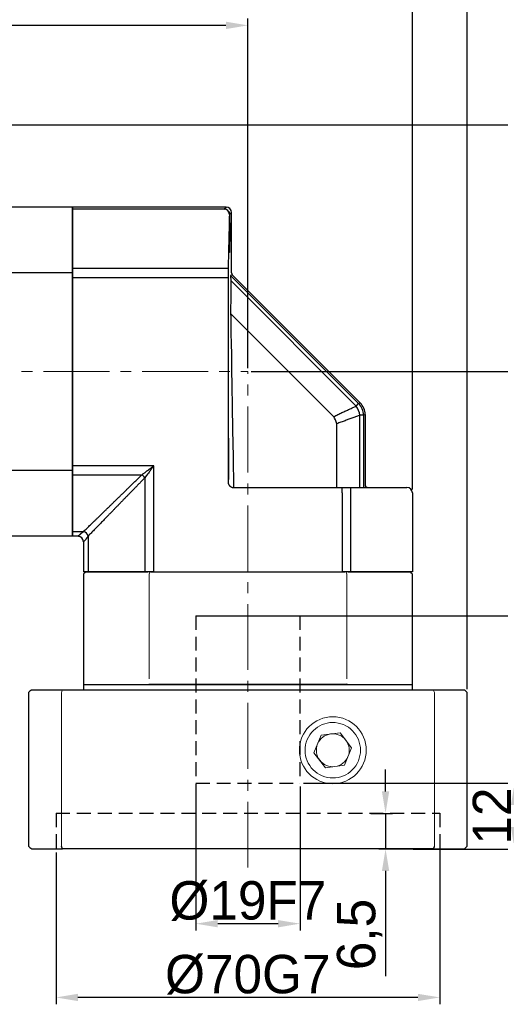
# Model space of a CAD drawing. Header units: millimetres. Extents: x 6034 to 6683, y -894 to -437.
# Tile 5 of 9: x 6378 to 6466, y -721 to -542. Entities that reach past the tile are written whole.
import ezdxf

# ---------------------------------------------------------------- set-up
doc = ezdxf.new("R2010")
doc.units = ezdxf.units.MM
doc.header["$PDSIZE"] = -5
doc.linetypes.add('DASHED', pattern=[19.05, 12.7, -6.35])
doc.linetypes.add('点画线', pattern=[18, 12, -2, 2, -2])
doc.layers.get('0').update_dxf_attribs({"lineweight": 18})
doc.layers.get('Defpoints').update_dxf_attribs({"lineweight": 18})
for name, color, linetype, lineweight in [('4虚线层', 6, 'DASHED', 35), ('7中心线层', 7, '点画线', 18), ('尺寸线', 7, 'Continuous', 25), ('尺寸线层', 3, 'Continuous', 18), ('标注线', 7, 'Continuous', 18), ('粗实线', 7, 'Continuous', 40)]:
    doc.layers.add(name, color=color, linetype=linetype, lineweight=lineweight)
doc.styles.add('工程字', font='txt')
doc.dimstyles.new('ISO-25', dxfattribs={"dimtxt": 7, "dimasz": 4, "dimexe": 1.25, "dimexo": 0.625, "dimtad": 1, "dimtxsty": '工程字', "dimcen": 2, "dimdle": 8, "dimadec": 0, "dimazin": 0, "dimtfac": 1, "dimtmove": 0, "dimatfit": 3, "dimfxl": 1, "dimarcsym": 0})

# ---------------------------------------------------------------- blocks, each defined once
blk = doc.blocks.new('*D15')
at = {"layer": 'Defpoints', "color": 0}
for p in [(6241.35, -529.71), (6241.35, -595.47), (6449.85, -628.08)]:
    blk.add_point(p, dxfattribs=at)
at = {"layer": '尺寸线层', "color": 0, "lineweight": -2}
for p, q in [((6241.35, -594.84), (6241.35, -528.46)), ((6449.85, -627.46), (6449.85, -528.46)), ((6445.85, -529.71), (6245.35, -529.71))]:
    blk.add_line(p, q, dxfattribs=at)
at = {"layer": '尺寸线层', "color": 0}
for points in [[(6245.35, -529.05), (6245.35, -530.38), (6241.35, -529.71)], [(6445.85, -530.38), (6445.85, -529.05), (6449.85, -529.71)]]:
    blk.add_solid(points, dxfattribs=at)
at = {"layer": '尺寸线层', "color": 0, "insert": (6345.6, -525), "char_height": 7, "attachment_point": 5, "style": '工程字'}
blk.add_mtext('208,5', dxfattribs=at)
blk = doc.blocks.new('*D16')
at = {"layer": 'Defpoints', "color": 0}
for p in [(6289.35, -542.86), (6289.35, -561.47), (6419.85, -605.97)]:
    blk.add_point(p, dxfattribs=at)
at = {"layer": '尺寸线层', "color": 0, "lineweight": -2}
for p, q in [((6289.35, -560.84), (6289.35, -541.61)), ((6419.85, -605.34), (6419.85, -541.61)), ((6415.85, -542.86), (6293.35, -542.86))]:
    blk.add_line(p, q, dxfattribs=at)
at = {"layer": '尺寸线层', "color": 0}
for points in [[(6293.35, -542.2), (6293.35, -543.53), (6289.35, -542.86)], [(6415.85, -543.53), (6415.85, -542.2), (6419.85, -542.86)]]:
    blk.add_solid(points, dxfattribs=at)
at = {"layer": '尺寸线层', "color": 0, "insert": (6354.6, -538.15), "char_height": 7, "attachment_point": 5, "style": '工程字'}
blk.add_mtext('130,5', dxfattribs=at)
blk = doc.blocks.new('*D17')
at = {"layer": 'Defpoints', "color": 0}
for p in [(6419.85, -605.97), (6459.35, -692.97), (6490.02, -692.97)]:
    blk.add_point(p, dxfattribs=at)
at = {"layer": '尺寸线层', "color": 0, "lineweight": -2}
for p, q in [((6420.47, -605.97), (6491.27, -605.97)), ((6490.02, -609.97), (6490.02, -688.97)), ((6459.97, -692.97), (6491.27, -692.97))]:
    blk.add_line(p, q, dxfattribs=at)
at = {"layer": '尺寸线层', "color": 0}
for points in [[(6490.69, -609.97), (6489.35, -609.97), (6490.02, -605.97)], [(6489.35, -688.97), (6490.69, -688.97), (6490.02, -692.97)]]:
    blk.add_solid(points, dxfattribs=at)
at = {"layer": '尺寸线层', "color": 0, "insert": (6485.89, -649.47), "char_height": 7, "attachment_point": 5, "rotation": 90, "style": '工程字'}
blk.add_mtext('87', dxfattribs=at)
blk = doc.blocks.new('*D18')
at = {"layer": 'Defpoints', "color": 0}
for p in [(6353.35, -560.97), (6459.35, -692.97), (6502.37, -692.97)]:
    blk.add_point(p, dxfattribs=at)
at = {"layer": '尺寸线层', "color": 0, "lineweight": -2}
for p, q in [((6353.97, -560.97), (6503.62, -560.97)), ((6502.37, -564.97), (6502.37, -688.97)), ((6459.97, -692.97), (6503.62, -692.97))]:
    blk.add_line(p, q, dxfattribs=at)
at = {"layer": '尺寸线层', "color": 0}
for points in [[(6503.04, -564.97), (6501.71, -564.97), (6502.37, -560.97)], [(6501.71, -688.97), (6503.04, -688.97), (6502.37, -692.97)]]:
    blk.add_solid(points, dxfattribs=at)
at = {"layer": '尺寸线层', "color": 0, "insert": (6498.25, -626.97), "char_height": 7, "attachment_point": 5, "rotation": 90, "style": '工程字'}
blk.add_mtext('132', dxfattribs=at)
blk = doc.blocks.new('*D19')
at = {"layer": 'Defpoints', "color": 0}
for p in [(6426.85, -650.47), (6459.35, -692.97), (6479.29, -692.97)]:
    blk.add_point(p, dxfattribs=at)
at = {"layer": '尺寸线层', "color": 0, "lineweight": -2}
for p, q in [((6427.47, -650.47), (6480.54, -650.47)), ((6479.29, -654.47), (6479.29, -688.97)), ((6459.97, -692.97), (6480.54, -692.97))]:
    blk.add_line(p, q, dxfattribs=at)
at = {"layer": '尺寸线层', "color": 0}
for points in [[(6479.96, -654.47), (6478.62, -654.47), (6479.29, -650.47)], [(6478.62, -688.97), (6479.96, -688.97), (6479.29, -692.97)]]:
    blk.add_solid(points, dxfattribs=at)
at = {"layer": '尺寸线层', "color": 0, "insert": (6474.58, -671.72), "char_height": 7, "attachment_point": 5, "rotation": 90, "style": '工程字'}
blk.add_mtext('42,5', dxfattribs=at)
blk = doc.blocks.new('*D36')
at = {"layer": 'Defpoints', "color": 0}
for p in [(6454.85, -692.47), (6384.85, -692.97), (6384.85, -720.02)]:
    blk.add_point(p, dxfattribs=at)
at = {"layer": '尺寸线层', "color": 0, "lineweight": -2}
for p, q in [((6384.85, -693.59), (6384.85, -721.27)), ((6454.85, -693.09), (6454.85, -721.27)), ((6450.85, -720.02), (6388.85, -720.02))]:
    blk.add_line(p, q, dxfattribs=at)
at = {"layer": '尺寸线层', "color": 0}
for points in [[(6388.85, -719.36), (6388.85, -720.69), (6384.85, -720.02)], [(6450.85, -720.69), (6450.85, -719.36), (6454.85, -720.02)]]:
    blk.add_solid(points, dxfattribs=at)
at = {"layer": '尺寸线层', "color": 0, "insert": (6419.83, -715.9), "char_height": 7, "attachment_point": 5, "style": '工程字'}
blk.add_mtext('%%C70G7', dxfattribs=at)
blk = doc.blocks.new('*D37')
at = {"layer": 'Defpoints', "color": 0}
for p in [(6410.35, -680.47), (6429.35, -680.97), (6410.35, -706.58)]:
    blk.add_point(p, dxfattribs=at)
at = {"layer": '尺寸线层', "color": 0, "lineweight": -2}
for p, q in [((6410.35, -681.09), (6410.35, -707.83)), ((6429.35, -681.59), (6429.35, -707.83)), ((6425.35, -706.58), (6414.35, -706.58))]:
    blk.add_line(p, q, dxfattribs=at)
at = {"layer": '尺寸线层', "color": 0}
for points in [[(6414.35, -705.92), (6414.35, -707.25), (6410.35, -706.58)], [(6425.35, -707.25), (6425.35, -705.92), (6429.35, -706.58)]]:
    blk.add_solid(points, dxfattribs=at)
at = {"layer": '尺寸线层', "color": 0, "insert": (6419.85, -702.46), "char_height": 7, "attachment_point": 5, "style": '工程字'}
blk.add_mtext('%%C19F7', dxfattribs=at)
blk = doc.blocks.new('*D38')
at = {"layer": 'Defpoints', "color": 0}
for p in [(6429.38, -680.97), (6449.38, -692.97), (6468.49, -692.97)]:
    blk.add_point(p, dxfattribs=at)
at = {"layer": '尺寸线层', "color": 0, "lineweight": -2}
for p, q in [((6430, -680.97), (6469.74, -680.97)), ((6468.49, -684.97), (6468.49, -688.97)), ((6450, -692.97), (6469.74, -692.97))]:
    blk.add_line(p, q, dxfattribs=at)
at = {"layer": '尺寸线层', "color": 0}
for points in [[(6469.15, -684.97), (6467.82, -684.97), (6468.49, -680.97)], [(6467.82, -688.97), (6469.15, -688.97), (6468.49, -692.97)]]:
    blk.add_solid(points, dxfattribs=at)
at = {"layer": '尺寸线层', "color": 0, "insert": (6464.36, -686.97), "char_height": 7, "attachment_point": 5, "rotation": 90, "style": '工程字'}
blk.add_mtext('12', dxfattribs=at)
blk = doc.blocks.new('*D39')
at = {"layer": 'Defpoints', "color": 0}
for p in [(6441.61, -686.47), (6444.95, -692.97), (6454.9, -692.97)]:
    blk.add_point(p, dxfattribs=at)
at = {"layer": '尺寸线层', "color": 0, "lineweight": -2}
for p, q in [((6444.95, -682.47), (6444.95, -678.47)), ((6442.24, -686.47), (6446.2, -686.47)), ((6444.95, -686.47), (6444.95, -692.97)), ((6454.27, -692.97), (6443.7, -692.97)), ((6444.95, -696.97), (6444.95, -716.14))]:
    blk.add_line(p, q, dxfattribs=at)
at = {"layer": '尺寸线层', "color": 0}
for points in [[(6444.29, -682.47), (6445.62, -682.47), (6444.95, -686.47)], [(6445.62, -696.97), (6444.29, -696.97), (6444.95, -692.97)]]:
    blk.add_solid(points, dxfattribs=at)
at = {"layer": '尺寸线层', "color": 0, "insert": (6440.24, -708.55), "char_height": 7, "attachment_point": 5, "rotation": 90, "style": '工程字'}
blk.add_mtext('6,5', dxfattribs=at)
blk = doc.blocks.new('*D46')
at = {"layer": 'Defpoints', "color": 0}
for p in [(6241.35, -517.1), (6241.35, -595.97), (6459.85, -664.47)]:
    blk.add_point(p, dxfattribs=at)
at = {"layer": '尺寸线层', "color": 0, "lineweight": -2}
for p, q in [((6241.35, -595.34), (6241.35, -515.85)), ((6459.85, -663.84), (6459.85, -515.85)), ((6455.85, -517.1), (6245.35, -517.1))]:
    blk.add_line(p, q, dxfattribs=at)
at = {"layer": '尺寸线层', "color": 0}
for points in [[(6245.35, -516.44), (6245.35, -517.77), (6241.35, -517.1)], [(6455.85, -517.77), (6455.85, -516.44), (6459.85, -517.1)]]:
    blk.add_solid(points, dxfattribs=at)
at = {"layer": '尺寸线层', "color": 0, "insert": (6350.6, -512.39), "char_height": 7, "attachment_point": 5, "style": '工程字'}
blk.add_mtext('218,5', dxfattribs=at)
blk = doc.blocks.new('新直角')
at = {"color": 7, "linetype": 'Continuous', "lineweight": 30}
for p, q in [((13.18, 47.18), (-14.82, 47.18)), ((-14.82, 46.81), (-14.82, 47.18)), ((-14.82, 46.3), (-14.82, 46.81)), ((-14.82, 35.96), (-14.82, 46.3)), ((14.18, 35.19), (14.18, 46.18)), ((-14.82, 34.35), (-14.82, 35.96)), ((-14.82, 0), (-14.82, 34.35)), ((14.32, 34.83), (37.67, 11.48)), ((38.55, 9.36), (38.55, -3.44)), ((-14.82, -1.61), (-14.82, 0)), ((-14.82, -11.95), (-14.82, -1.61)), ((39.05, -3.94), (45.81, -3.94)), ((45.81, -3.94), (46.18, -3.94)), ((47.18, -4.94), (47.18, -19.32)), ((-14.82, -12.45), (-14.82, -11.95)), ((-14.82, -12.83), (-14.82, -12.45)), ((-13.83, -12.83), (-14.82, -12.83)), ((-12.83, -13.83), (-12.83, -19.32)), ((-11.95, -19.32), (-12.83, -19.32)), ((-1.61, -19.32), (-11.95, -19.32)), ((0, -19.32), (-1.61, -19.32)), ((0, -19.32), (34.35, -19.32)), ((35.96, -19.32), (34.35, -19.32)), ((46.3, -19.32), (35.96, -19.32)), ((46.81, -19.32), (46.3, -19.32)), ((47.18, -19.32), (46.81, -19.32))]:
    blk.add_line(p, q, dxfattribs=at)
at = {"color": 7, "linetype": 'Continuous', "lineweight": 25}
for p, q in [((12.8, 46.81), (-14.82, 46.81)), ((12.8, 46.81), (13.18, 47.18)), ((14.18, 46.18), (13.88, 45.88)), ((13.58, 35.96), (-14.82, 35.96)), ((-14.82, 34.35), (12.57, 34.35)), ((12.57, 34.35), (13.57, 34.35)), ((13.57, 34.35), (13.57, 2.4)), ((14.32, 34.83), (14.02, 34.71)), ((14.02, 34.71), (37.37, 11.36)), ((36.92, 10.9), (14.05, 33.77)), ((14.02, 27.8), (32.81, 9)), ((36.92, 10.9), (37.37, 11.36)), ((37.37, 11.36), (37.67, 11.48)), ((37.37, 11.36), (37.37, 11.36)), ((37.61, 9.24), (37.61, 9.24)), ((37.61, -3.94), (37.61, 9.24)), ((38.25, 9.24), (37.61, 9.24)), ((38.55, 9.36), (38.25, 9.24)), ((38.25, 9.24), (38.25, -3.94)), ((33.36, 7.68), (33.36, -3.94)), ((0, 0), (-14.82, 0)), ((0, -19.32), (0, 0)), ((13.57, 0.16), (13.57, -2.94)), ((-14.82, -1.61), (-2.15, -1.61)), ((-1.61, -2.15), (-1.61, -19.32)), ((14.57, -3.94), (34.35, -3.94)), ((34.35, -4.94), (34.35, -3.94)), ((34.35, -3.94), (39.05, -3.94)), ((34.35, -4.94), (34.35, -19.32)), ((35.96, -19.32), (35.96, -3.94)), ((-14.82, -11.95), (-12.78, -11.95)), ((-13.83, -12.83), (-13.45, -12.45)), ((-12.45, -13.45), (-12.83, -13.83)), ((-11.95, -12.78), (-11.95, -19.32))]:
    blk.add_line(p, q, dxfattribs=at)
for centre, radius, start, end in [((12.8, 45.8), 1, 2.2682, 89.9704), ((33.76, 8.62), 3.9, 9.1, 35.8873), ((35.25, 9.24), 3, 0.0108, 44.9892), ((28.51, 6.45), 5.01, 14.2858, 30.6886), ((-3.52, -3.52), 2.35, 35.703, 54.297), ((-13.19, -13.19), 1.3, 18.1462, 71.8538)]:
    blk.add_arc(centre, radius, start, end, dxfattribs=at)
at = {"color": 7, "linetype": 'Continuous', "lineweight": 30}
for centre, major_axis, ratio, start_param, end_param in [((13.18, 46.18), (-0.707, -0.707), 0.999562, 2.356414, 3.926772), ((14.68, 35.19), (-0.462, -0.191), 0.999743, 5.890577, 6.675794), ((35.55, 9.36), (-2.77, -1.15), 0.999743, 2.748984, 3.534201), ((39.05, -3.44), (-0.5, 0), 0.999781, 0, 1.570796), ((46.18, -4.94), (1, 0), 0.999781, 0, 1.570796), ((-13.83, -13.83), (0.707, 0.707), 0.999562, 5.498006, 7.068364)]:
    blk.add_ellipse(centre, major_axis=major_axis, ratio=ratio, start_param=start_param, end_param=end_param, dxfattribs=at)
at = {"color": 7, "linetype": 'Continuous', "lineweight": 25}
for centre, major_axis, start_param, end_param in [((14.18, 17.18), (0, 34), 0.587743, 1.004232), ((13.84, 42.62), (0, 3.75), 0.555743, 5.769967), ((13.8, 43.81), (0, 2), 0.0558, 0.587743), ((13.61, 34.35), (0, 2), 1.004232, 1.570796), ((13.64, 1.28), (0, 3.75), 1.873503, 7.551275)]:
    blk.add_ellipse(centre, major_axis=major_axis, ratio=0.020947, start_param=start_param, end_param=end_param, dxfattribs=at)
for points, knots in [([(13.88, 45.88), (13.88, 45.91), (13.88, 45.96), (13.86, 46.03), (13.85, 46.1), (13.82, 46.18), (13.77, 46.28), (13.72, 46.35), (13.69, 46.38), (13.7, 46.34), (13.73, 46.25), (13.76, 46.15), (13.78, 46.05), (13.8, 45.96), (13.8, 45.88), (13.8, 45.84)], [0, 0, 0, 0, 0.038176, 0.079858, 0.125082, 0.173092, 0.250324, 0.38801, 0.49995, 0.610363, 0.749513, 0.841322, 0.874496, 0.942005, 1, 1, 1, 1]), ([(14.02, 34.71), (14.02, 34.71), (14.02, 34.7), (14.02, 34.69), (14.02, 34.66), (14.02, 34.63), (14.02, 34.58), (14.02, 34.53), (14.02, 34.44), (14.03, 34.29), (14.04, 34.05), (14.05, 33.87), (14.05, 33.77)], [0, 0, 0, 0, 0.065793, 0.131899, 0.198504, 0.26579, 0.333936, 0.403111, 0.47348, 0.637935, 0.813003, 1, 1, 1, 1]), ([(14.05, 33.77), (14.05, 33.64), (14.05, 33.38), (14.05, 32.97), (14.04, 32.56), (14.04, 32.13), (14.04, 31.69), (14.04, 31.24), (14.03, 30.78), (14.03, 30.31), (14.03, 29.83), (14.03, 29.34), (14.02, 28.84), (14.02, 28.32), (14.02, 27.97), (14.57, -3.94)], [0, 0, 0, 0, 0.071558, 0.143986, 0.21729, 0.291478, 0.366557, 0.442534, 0.519414, 0.597204, 0.675909, 0.755536, 0.83609, 0.917576, 1, 1, 1, 1]), ([(32.81, 9), (32.94, 9.06), (33.21, 9.18), (33.59, 9.36), (33.96, 9.53), (34.32, 9.7), (34.68, 9.87), (35.03, 10.03), (35.36, 10.18), (35.69, 10.34), (36.01, 10.48), (36.32, 10.63), (36.63, 10.77), (36.82, 10.86), (36.92, 10.9)], [0, 0, 0, 0, 0.086821, 0.173002, 0.258545, 0.343451, 0.427722, 0.51136, 0.594367, 0.676745, 0.758495, 0.839619, 0.92012, 1, 1, 1, 1]), ([(37.61, 9.24), (37.51, 9.2), (37.3, 9.12), (36.98, 9.01), (36.65, 8.88), (36.31, 8.76), (35.96, 8.63), (35.49, 8.46), (34.89, 8.24), (34.15, 7.97), (33.62, 7.78), (33.36, 7.68)], [0, 0, 0, 0, 0.08212, 0.164723, 0.247812, 0.33139, 0.415458, 0.500017, 0.663478, 0.830135, 1, 1, 1, 1]), ([(13.57, 2.4), (13.57, 2.35), (13.57, 2.25), (13.56, 2.06), (13.56, 1.82), (13.55, 1.55), (13.55, 1.28), (13.55, 1.01), (13.56, 0.7), (13.56, 0.41), (13.57, 0.23), (13.57, 0.16)], [0, 0, 0, 0, 0.062356, 0.145548, 0.249574, 0.393447, 0.499426, 0.60826, 0.749475, 0.901586, 1, 1, 1, 1]), ([(-2.15, -1.61), (-2.09, -1.57), (-1.97, -1.47), (-1.77, -1.33), (-1.57, -1.18), (-1.35, -1.01), (-1.1, -0.83), (-0.8, -0.6), (-0.43, -0.32), (-0.15, -0.12), (0, 0)], [0, 0, 0, 0, 0.086394, 0.178305, 0.275751, 0.378747, 0.487306, 0.619132, 0.79003, 1, 1, 1, 1]), ([(0, 0), (-0.06, -0.08), (-0.18, -0.23), (-0.34, -0.45), (-0.49, -0.65), (-0.62, -0.83), (-0.73, -0.98), (-0.9, -1.2), (-1.12, -1.49), (-1.37, -1.83), (-1.53, -2.05), (-1.61, -2.15)], [0, 0, 0, 0, 0.109872, 0.209978, 0.300318, 0.380893, 0.451703, 0.512749, 0.690558, 0.852951, 1, 1, 1, 1]), ([(-12.78, -11.95), (-12.68, -11.85), (-12.48, -11.66), (-12.17, -11.36), (-11.85, -11.05), (-11.53, -10.73), (-11.19, -10.4), (-10.85, -10.07), (-10.49, -9.73), (-10.13, -9.38), (-9.76, -9.02), (-9.38, -8.65), (-8.99, -8.27), (-8.6, -7.89), (-8.19, -7.49), (-7.78, -7.09), (-7.36, -6.68), (-6.93, -6.26), (-6.49, -5.83), (-6.04, -5.4), (-5.58, -4.95), (-5.12, -4.5), (-4.64, -4.04), (-4.16, -3.57), (-3.67, -3.09), (-3.17, -2.61), (-2.66, -2.11), (-2.32, -1.78), (-2.15, -1.61)], [0, 0, 0, 0, 0.033365, 0.067116, 0.101258, 0.135792, 0.170723, 0.206052, 0.241783, 0.277918, 0.31446, 0.351411, 0.388774, 0.42655, 0.464742, 0.503353, 0.542384, 0.581837, 0.621715, 0.662019, 0.70275, 0.743912, 0.785505, 0.827531, 0.869993, 0.91289, 0.956225, 1, 1, 1, 1]), ([(-1.61, -2.15), (-1.76, -2.3), (-2.06, -2.61), (-2.5, -3.07), (-2.94, -3.52), (-3.37, -3.96), (-3.8, -4.4), (-4.22, -4.82), (-4.63, -5.25), (-5.03, -5.66), (-5.43, -6.07), (-5.82, -6.47), (-6.2, -6.87), (-6.58, -7.25), (-6.95, -7.64), (-7.31, -8.01), (-7.67, -8.38), (-8.02, -8.74), (-8.36, -9.09), (-8.7, -9.43), (-9.03, -9.77), (-9.35, -10.11), (-9.67, -10.43), (-9.98, -10.75), (-10.28, -11.06), (-10.57, -11.36), (-10.86, -11.66), (-11.14, -11.95), (-11.42, -12.24), (-11.69, -12.51), (-11.86, -12.69), (-11.95, -12.78)], [0, 0, 0, 0, 0.039267, 0.07818, 0.116741, 0.154951, 0.192811, 0.230322, 0.267486, 0.304303, 0.340775, 0.376902, 0.412688, 0.448131, 0.483236, 0.518001, 0.55243, 0.586523, 0.620283, 0.65371, 0.686807, 0.719575, 0.752016, 0.784131, 0.815923, 0.847394, 0.878546, 0.90938, 0.939899, 0.970105, 1, 1, 1, 1]), ([(13.57, -2.94), (13.57, -2.97), (13.57, -3.04), (13.59, -3.14), (13.61, -3.25), (13.66, -3.36), (13.71, -3.46), (13.79, -3.57), (13.88, -3.67), (13.99, -3.76), (14.11, -3.83), (14.25, -3.89), (14.41, -3.93), (14.51, -3.94), (14.57, -3.94)], [0, 0, 0, 0, 0.062458, 0.128709, 0.198755, 0.272596, 0.350234, 0.431668, 0.516898, 0.605926, 0.69875, 0.79537, 0.895787, 1, 1, 1, 1]), ([(-13.45, -12.45), (-13.45, -12.45), (-13.45, -12.45), (-13.43, -12.44), (-13.4, -12.42), (-13.37, -12.39), (-13.33, -12.36), (-13.28, -12.32), (-13.22, -12.28), (-13.15, -12.22), (-13.07, -12.17), (-12.98, -12.1), (-12.89, -12.03), (-12.82, -11.98), (-12.78, -11.95)], [0, 0, 0, 0, 0.074375, 0.149548, 0.225801, 0.303401, 0.382603, 0.463647, 0.546757, 0.632139, 0.719987, 0.810474, 0.903763, 1, 1, 1, 1]), ([(-11.95, -12.78), (-11.98, -12.82), (-12.03, -12.89), (-12.1, -12.98), (-12.17, -13.07), (-12.22, -13.15), (-12.28, -13.22), (-12.32, -13.28), (-12.36, -13.33), (-12.39, -13.37), (-12.42, -13.4), (-12.44, -13.43), (-12.45, -13.45), (-12.45, -13.45), (-12.45, -13.45)], [0, 0, 0, 0, 0.096237, 0.189526, 0.280013, 0.367861, 0.453243, 0.536353, 0.617397, 0.696599, 0.774199, 0.850452, 0.925625, 1, 1, 1, 1])]:
    blk.add_open_spline(points, degree=3, knots=knots, dxfattribs=at)
blk.add_open_spline([(13.8, 45.84), (13.8, 45.83), (13.8, 45.82), (13.8, 45.8)], degree=3, dxfattribs=at)

msp = doc.modelspace()

# ---------------------------------------------------------------- linework, layer by layer
for p, q in [((6387.8497, -576.1157), (6387.8497, -575.9687)), ((6387.8497, -588.2204), (6387.8497, -587.6984)), ((6387.8497, -624.2389), (6387.8497, -623.7169)), ((6387.8497, -635.9687), (6387.8497, -635.8216)), ((6401.822, -661.9687), (6401.822, -642.8687)), ((6437.8775, -642.8687), (6437.8775, -661.9687)), ((6385.846, -692.4687), (6385.846, -664.4687)), ((6453.8534, -664.4687), (6453.8534, -692.4687)), ((6433.222, -672.2196), (6431.8951, -675.4194)), ((6436.6566, -671.7688), (6433.222, -672.2196)), ((6438.7644, -674.5179), (6436.6566, -671.7688)), ((6437.4374, -677.7177), (6438.7644, -674.5179)), ((6431.8951, -675.4194), (6434.0028, -678.1685)), ((6434.0028, -678.1685), (6437.4374, -677.7177))]:
    msp.add_line(p, q)
at = {"extrusion": (0, 0, -1)}
for start, end in [(270, 90), (90, 270)]:
    msp.add_arc((-6435.3297, -674.9687), 6.1, start, end, dxfattribs=at)
for radius, start, end in [(5.053, 67.477326, 247.477326), (5.053, 247.477326, 67.477326), (3, 97.477326, 157.477326), (3, 67.477326, 97.477326), (3, 37.477326, 67.477326), (3, 157.477326, 217.477326), (3, 337.477326, 37.477326), (3, 277.477326, 337.477326), (3, 217.477326, 247.477326), (3, 247.477326, 277.477326)]:
    msp.add_arc((6435.3297, -674.9687), radius, start, end)
for points in [[(6401.822, -642.8687), (6401.8589, -642.7353), (6401.896, -642.602), (6401.9332, -642.4687)], [(6437.7662, -642.4687), (6437.8034, -642.602), (6437.8405, -642.7353), (6437.8775, -642.8687)], [(6385.846, -664.4687), (6385.9073, -664.302), (6385.9687, -664.1353), (6386.0303, -663.9687)], [(6453.6691, -663.9687), (6453.7307, -664.1353), (6453.7921, -664.302), (6453.8534, -664.4687)]]:
    msp.add_open_spline(points, degree=3)
at = {"layer": '4虚线层', "color": 0, "lineweight": -2, "ltscale": 0.2}
for p, q in [((6410.3297, -650.4687), (6429.3497, -650.4687)), ((6410.3497, -650.4687), (6410.3497, -680.9687)), ((6412.8497, -650.4669), (6426.8497, -650.4669)), ((6429.3497, -650.4687), (6429.3497, -680.9687)), ((6410.3497, -680.9687), (6429.3497, -680.9687)), ((6384.8497, -686.4687), (6454.8497, -686.4687)), ((6384.8497, -686.4687), (6384.8497, -692.9687)), ((6454.8497, -686.4687), (6454.8497, -692.9687))]:
    msp.add_line(p, q, dxfattribs=at)
for points in [[(6386.0303, -692.9687), (6385.9687, -692.802), (6385.9073, -692.6353), (6385.846, -692.4687)], [(6453.8534, -692.4687), (6453.7921, -692.6353), (6453.7307, -692.802), (6453.6691, -692.9687)]]:
    msp.add_open_spline(points, degree=3, dxfattribs=at)
at = {"layer": '7中心线层'}
for p, q in [((6238.5809, -605.9687), (6419.8497, -605.9687)), ((6419.8497, -696.3428), (6419.8497, -605.9669))]:
    msp.add_line(p, q, dxfattribs=at)
at = {"layer": '标注线', "color": 1, "lineweight": -3}
for p, q in [((6401.822, -662.8687), (6401.8497, -662.9687)), ((6437.8775, -662.8687), (6437.8497, -662.9687))]:
    msp.add_line(p, q, dxfattribs=at)
at = {"layer": '粗实线', "linetype": 'Continuous', "lineweight": 30}
for p, q in [((6387.8497, -575.9687), (6369.8501, -575.9687)), ((6387.8497, -575.9687), (6387.8497, -587.9409)), ((6387.8497, -576.1157), (6387.8497, -587.6984)), ((6387.8497, -587.9409), (6369.8501, -587.9409)), ((6387.8497, -587.9409), (6387.8497, -623.9964)), ((6387.8497, -588.2204), (6387.8497, -623.7169)), ((6387.8497, -623.9964), (6369.8501, -623.9964)), ((6387.8497, -623.9964), (6387.8497, -635.9687)), ((6387.8497, -624.2389), (6387.8497, -635.8216)), ((6387.8497, -635.9687), (6369.8501, -635.9687)), ((6389.8497, -642.8687), (6389.8497, -662.9687)), ((6389.9968, -642.4687), (6401.5795, -642.4687)), ((6402.1015, -642.4687), (6401.5795, -642.4687)), ((6402.1015, -642.4687), (6437.598, -642.4687)), ((6438.12, -642.4687), (6437.598, -642.4687)), ((6438.12, -642.4687), (6449.7027, -642.4687)), ((6449.8497, -662.9687), (6449.8497, -642.8687))]:
    msp.add_line(p, q, dxfattribs=at)
at = {"layer": '粗实线', "color": 0, "lineweight": 30}
for p, q in [((6389.846, -662.9687), (6449.826, -662.9687)), ((6389.8497, -662.8687), (6389.9497, -662.9687)), ((6389.8497, -662.9687), (6389.8497, -663.9687)), ((6389.8697, -662.9687), (6449.8497, -662.9687)), ((6389.8697, -662.9687), (6401.822, -662.9687)), ((6389.8697, -662.9687), (6401.822, -662.9687)), ((6437.8775, -662.9687), (6401.822, -662.9687)), ((6401.822, -662.9687), (6437.8775, -662.9687)), ((6437.8537, -662.9687), (6449.826, -662.9687)), ((6437.8537, -662.9687), (6449.826, -662.9687)), ((6449.8497, -662.8687), (6449.7497, -662.9687)), ((6449.8497, -663.9687), (6449.8497, -662.9687)), ((6379.8497, -664.4687), (6379.8497, -692.4687)), ((6380.3497, -663.9687), (6386.0303, -663.9687)), ((6386.0303, -663.9687), (6453.6691, -663.9687)), ((6453.6691, -663.9687), (6459.3497, -663.9687)), ((6459.8497, -692.4687), (6459.8497, -664.4687)), ((6380.3497, -692.9687), (6386.0303, -692.9687)), ((6453.6691, -692.9687), (6386.0303, -692.9687)), ((6453.6691, -692.9687), (6459.3497, -692.9687))]:
    msp.add_line(p, q, dxfattribs=at)
at = {"layer": '粗实线', "linetype": 'Continuous', "lineweight": 30}
for points in [[(6390.2497, -642.4687), (6390.1164, -642.602), (6389.9831, -642.7353), (6389.8497, -642.8687)], [(6449.8497, -642.8687), (6449.7164, -642.7353), (6449.583, -642.602), (6449.4497, -642.4687)]]:
    msp.add_open_spline(points, degree=3, dxfattribs=at)
at = {"layer": '粗实线', "color": 0, "lineweight": 30}
for points in [[(6380.3497, -663.9687), (6380.1831, -664.1353), (6380.0164, -664.302), (6379.8497, -664.4687)], [(6459.8497, -664.4687), (6459.683, -664.302), (6459.5164, -664.1353), (6459.3497, -663.9687)], [(6379.8497, -692.4687), (6380.0164, -692.6353), (6380.1831, -692.802), (6380.3497, -692.9687)], [(6459.3497, -692.9687), (6459.5164, -692.802), (6459.683, -692.6353), (6459.8497, -692.4687)]]:
    msp.add_open_spline(points, degree=3, dxfattribs=at)

# ---------------------------------------------------------------- block references
at = {"layer": '尺寸线'}
msp.add_blockref('新直角', (6402.6741, -623.1468), dxfattribs=at)

# ---------------------------------------------------------------- dimensions: what is measured, and where the dimension line sits
at = {"layer": '尺寸线层'}
for base, p1, p2, picture, middle in [((6241.3501, -517.1038), (6459.8497, -664.4687), (6241.3501, -595.9687), '*D46', (6350.5999, -512.3922)), ((6241.3501, -529.7147), (6449.8523, -628.0846), (6241.3501, -595.4687), '*D15', (6345.6012, -525.0031)), ((6289.3501, -542.8642), (6419.8497, -605.9687), (6289.3501, -561.4687), '*D16', (6354.5999, -538.1526))]:
    dim = msp.add_linear_dim(base=base, p1=p1, p2=p2, dimstyle='ISO-25', dxfattribs=at)
    dim.commit()
    dim.dimension.update_dxf_attribs({"geometry": picture, "text_midpoint": middle})
for base, p1, picture, middle in [((6502.3736, -692.9687), (6353.347, -560.9687), '*D18', (6498.2486, -626.9687)), ((6490.0191, -692.9687), (6419.8497, -605.9687), '*D17', (6485.8941, -649.4687))]:
    dim = msp.add_linear_dim(base=base, p1=p1, p2=(6459.3497, -692.9687), angle=90, dimstyle='ISO-25', dxfattribs=at)
    dim.commit()
    dim.dimension.update_dxf_attribs({"geometry": picture, "text_midpoint": middle})
for base, p1, p2, picture, middle in [((6479.2904, -692.9687), (6426.8497, -650.4669), (6459.3497, -692.9687), '*D19', (6479.2904, -671.7178)), ((6444.9542, -692.9687), (6441.6104, -686.4687), (6454.8972, -692.9687), '*D39', (6444.9542, -708.5545)), ((6468.4873, -692.9687), (6429.3772, -680.9687), (6449.3772, -692.9687), '*D38', (6468.4873, -686.9687))]:
    dim = msp.add_linear_dim(base=base, p1=p1, p2=p2, angle=270, dimstyle='ISO-25', dxfattribs=at)
    dim.commit()
    dim.dimension.update_dxf_attribs({"geometry": picture, "text_midpoint": middle, "dimtype": 160})
for base, p1, p2, text, picture, middle in [((6410.3497, -706.5828), (6429.3497, -680.9687), (6410.3497, -680.4687), '%%C<>F7', '*D37', (6419.8497, -706.5828)), ((6384.8497, -720.0244), (6454.8497, -692.4687), (6384.8497, -692.9687), '%%C<>G7', '*D36', (6419.8297, -720.0244))]:
    dim = msp.add_linear_dim(base=base, p1=p1, p2=p2, text=text, dimstyle='ISO-25', dxfattribs=at)
    dim.commit()
    dim.dimension.update_dxf_attribs({"geometry": picture, "text_midpoint": middle, "dimtype": 160})

doc.saveas('drawing.dxf')
